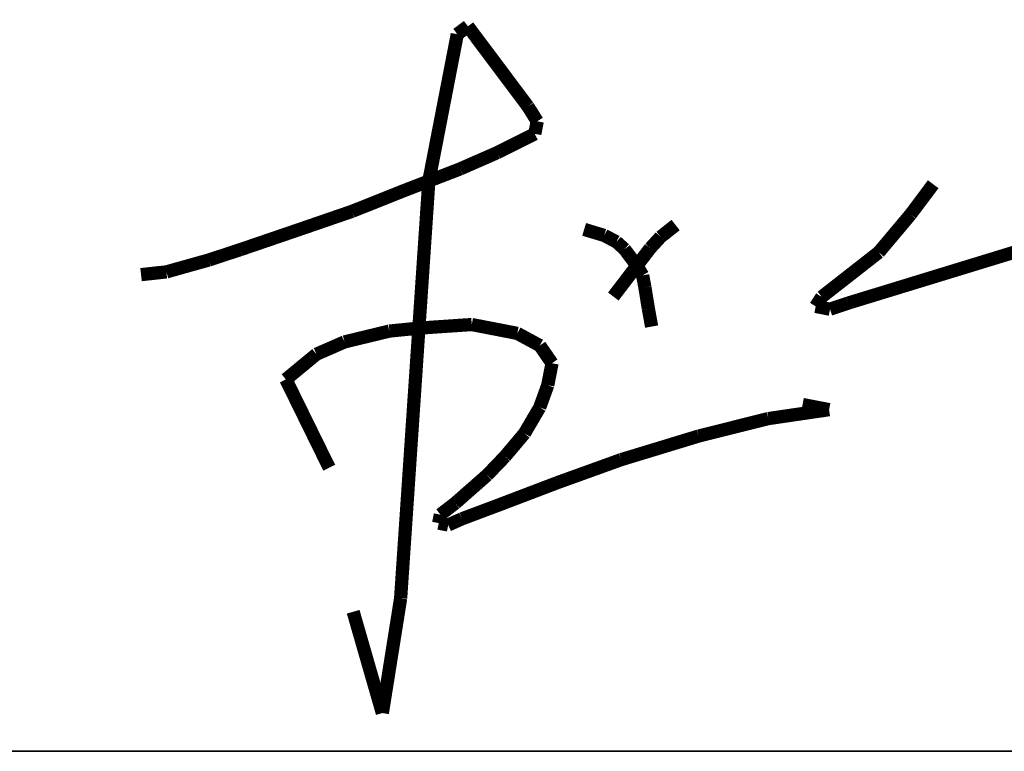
# Model space of a CAD drawing. Extents: x 1109697 to 1467097, y -139975 to 53891.
# Tile 151 of 256: x 1274841 to 1275510, y -63017 to -62519. Entities that reach past the tile are written whole.
import ezdxf

# ---------------------------------------------------------------- set-up
doc = ezdxf.new("R2010")
doc.units = 0
doc.header["$LTSCALE"] = 1000
doc.header["$MEASUREMENT"] = 0
doc.layers.add('A-PUB_TITLE SIGNATURE', color=7, linetype='Continuous')
doc.layers.add('PUB_TEXT', color=7, linetype='Continuous')
doc.layers.add('图框', color=4, linetype='Continuous', lineweight=35)

# ---------------------------------------------------------------- blocks, each defined once
blk = doc.blocks.new('A$C7B124B11')
at = {"layer": 'A-PUB_TITLE SIGNATURE', "const_width": 10}
for points in [[(-133.66, 197.14), (-141.66, 191.15)], [(-88.33, 136.58), (-133.66, 197.14)], [(-141.66, 191.15), (-149.07, 152.94)], [(-149.07, 152.94), (-155.8, 118.2)], [(-81.32, 125.39), (-88.33, 136.58)], [(-83.15, 115.91), (-81.32, 125.39)], [(-155.8, 118.2), (-163.15, 80.27)], [(-111.52, 101.7), (-83.15, 115.91)], [(-139.48, 89.43), (-111.52, 101.7)], [(-181.36, 73.23), (-139.48, 89.43)], [(-163.15, 80.27), (-184.45, -234.92)], [(217.74, 77.85), (200.6, 54.96)], [(-221.16, 57.36), (-181.36, 73.23)], [(-262.68, 43.07), (-221.16, 57.36)], [(200.6, 54.96), (176.59, 26.39)], [(153.36, -11.98), (353.82, 49.42)], [(-305.52, 28.44), (-262.68, 43.07)], [(-45.86, 43.72), (-30.69, 39.16)], [(23.19, 47.02), (11.87, 38.05)], [(-30.69, 39.16), (-21.52, 34.32)], [(-21.52, 34.32), (-15.38, 28.8)], [(11.87, 38.05), (4.07, 29.53)], [(-329.34, 20.6), (-305.52, 28.44)], [(-15.38, 28.8), (-6.04, 16.31)], [(4.07, 29.53), (-6.04, 16.31)], [(176.59, 26.39), (133.54, -7.28)], [(-361.33, 11.63), (-329.34, 20.6)], [(-380.47, 9.54), (-361.33, 11.63)], [(-6.04, 16.31), (-23.84, -6.97)], [(-6.04, 16.31), (-1.69, 8.98)], [(-1.69, 8.98), (0, 0)], [(0, 0), (2.64, -16.23)], [(133.54, -7.28), (128.98, -14.45)], [(139.81, -16.55), (153.36, -11.98)], [(2.64, -16.23), (5.08, -29.68)], [(128.98, -14.45), (139.81, -16.55)], [(-226.86, -41.29), (-192.93, -33.08)], [(-192.93, -33.08), (-170.66, -30.85)], [(-170.66, -30.85), (-130.75, -28.15)], [(-130.75, -28.15), (-117.14, -30.78)], [(-117.14, -30.78), (-96.33, -34.82)], [(-248.02, -50.55), (-226.86, -41.29)], [(-96.33, -34.82), (-79.36, -44.02)], [(-79.36, -44.02), (-70.12, -57.37)], [(-271.1, -69.62), (-248.02, -50.55)], [(-70.12, -57.37), (-73.34, -73.95)], [(-238.37, -136.32), (-271.1, -69.62)], [(-73.34, -73.95), (-79.42, -90.75)], [(-79.42, -90.75), (-90.92, -110.35)], [(93.24, -99.19), (139.1, -92.44)], [(139.1, -92.44), (119.08, -88.56)], [(40.62, -112.37), (93.24, -99.19)], [(-90.92, -110.35), (-105.6, -127.79)], [(-17.82, -130.17), (40.62, -112.37)], [(-105.6, -127.79), (-119.13, -141.88)], [(-65.94, -147.53), (-17.82, -130.17)], [(-119.13, -141.88), (-143.28, -163.12)], [(-108.06, -163.58), (-65.94, -147.53)], [(-143.28, -163.12), (-154.44, -171.73)], [(-138.12, -174.89), (-108.06, -163.58)], [(-154.44, -171.73), (-155.69, -178.15)], [(-148.52, -179.54), (-138.12, -174.89)], [(-155.69, -178.15), (-148.52, -179.54)], [(-184.45, -234.92), (-198.26, -321.63)], [(-198.26, -321.63), (-220.29, -245.1)]]:
    blk.add_lwpolyline(points, dxfattribs=at)
blk = doc.blocks.new('图签01')
at = {"layer": '图框', "color": 4}
blk.add_line((1793883, 92864.53), (1797883, 92864.53), dxfattribs=at)
at = {"layer": 'A-PUB_TITLE SIGNATURE', "xscale": 0.9, "yscale": 0.9, "zscale": 0.9}
blk.add_blockref('A$C7B124B11', (1796252.19, 93180, 3949.16), dxfattribs=at)

msp = doc.modelspace()

# ---------------------------------------------------------------- block references
at = {"layer": 'PUB_TEXT'}
msp.add_blockref('图签01', (-520986, -155881.34), dxfattribs=at)

doc.saveas('drawing.dxf')
